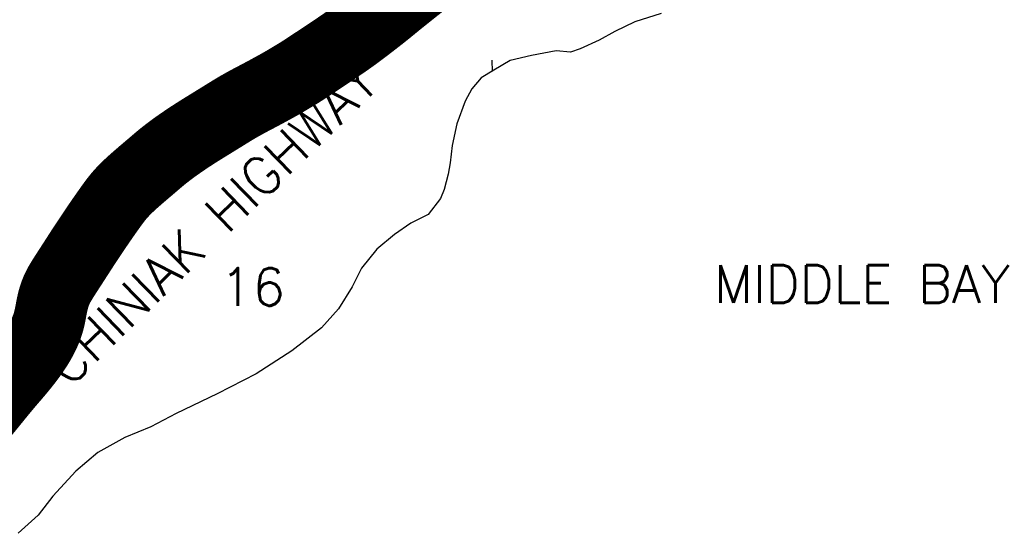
# Model space of a CAD drawing. Header units: feet. Extents: x 18803 to 104580, y -6601 to 116448.
# Tile 52 of 95: x 31304 to 38187, y 100839 to 104433. Entities that reach past the tile are written whole.
import ezdxf

# ---------------------------------------------------------------- set-up
doc = ezdxf.new("R2010")
doc.units = ezdxf.units.FT
doc.header["$LTSCALE"] = 100
doc.header["$MEASUREMENT"] = 0
doc.linetypes.add('DASHED', pattern=[0.75, 0.5, -0.25])
for name, color, linetype in [('ELPC BOLD TITLE SHEET', 3, 'Continuous'), ('ELPC-XIST', 6, 'Continuous'), ('ELRGOV-SECTION', 253, 'DASHED'), ('ET-SEC NUMBS', 253, 'Continuous'), ('ETTS-STREAM AND ROAD NAMES', 3, 'Continuous'), ('ITTW', 253, 'Continuous'), ('SL-VICINITY MAP', 2, 'Continuous')]:
    doc.layers.add(name, color=color, linetype=linetype)
doc.styles.add('L2640', font='simplex.shx', dxfattribs={"height": 264})

msp = doc.modelspace()

# ---------------------------------------------------------------- linework, layer by layer
at = {"layer": 'ELPC BOLD TITLE SHEET', "const_width": 500}
msp.add_lwpolyline([(31053.65767950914, 101680.6186686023), (31060.13676595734, 101688.6264494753), (31060.17904731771, 101688.6785780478), (31070.87832946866, 101701.8369684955), (31070.90456570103, 101701.8691851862), (31081.74086465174, 101715.1551164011), (31081.79500401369, 101715.2212855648), (31083.41470088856, 101717.194655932), (31083.45799221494, 101717.2475330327), (31092.75793256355, 101728.6353190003), (31103.70237215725, 101742.210103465), (31103.79002085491, 101742.3182654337), (31112.59763507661, 101753.1320936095), (31114.94085945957, 101755.9878967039), (31126.18108319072, 101769.7726035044), (31126.19190586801, 101769.7859002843), (31126.20225471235, 101769.7985994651), (31137.53173879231, 101783.7266342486), (31137.54022444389, 101783.7370814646), (31137.54866555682, 101783.7474636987), (31140.95002816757, 101787.9371641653), (31140.96380243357, 101787.9541443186), (31149.03701365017, 101797.9142669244), (31149.03922123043, 101797.916991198), (31149.03981860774, 101797.9177282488), (31160.72861025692, 101812.3441718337), (31160.78789371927, 101812.4170893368), (31167.70194929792, 101820.8921140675), (31167.70571286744, 101820.8967238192), (31167.71027188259, 101820.9023106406), (31172.66366200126, 101826.9679662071), (31172.72700355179, 101827.0452493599), (31184.77793203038, 101841.6952742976), (31184.819879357, 101841.7461471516), (31194.21033027, 101853.1075693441), (31197.05175040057, 101856.5108354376), (31209.49054727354, 101871.4925942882), (31209.60885657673, 101871.6341507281), (31220.96210282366, 101885.1287661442), (31222.3281898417, 101886.7168162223), (31222.34371908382, 101886.7348535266), (31235.3647861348, 101901.8462133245), (31235.36896817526, 101901.8510655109), (31247.77379562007, 101916.2401200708), (31248.62800105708, 101917.2388146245), (31261.98854497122, 101932.7352736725), (31274.91719599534, 101947.8960590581), (31274.93117723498, 101947.9124159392), (31274.94544899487, 101947.9291386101), (31275.41494866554, 101948.4779398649), (31288.82104318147, 101964.353911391), (31288.82462266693, 101964.358152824), (31288.82799570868, 101964.3621480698), (31301.71908651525, 101979.6402162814), (31301.92472648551, 101979.8868345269), (31302.09595819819, 101980.0946376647), (31314.90749539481, 101995.7578288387), (31314.91645482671, 101995.7687764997), (31326.97431918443, 102010.4943818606), (31327.15647686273, 102010.7192467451), (31327.36074681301, 102010.9741411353), (31339.25804207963, 102026.0689278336), (31351.08759352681, 102041.1763528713), (31351.9443962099, 102042.2788645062), (31351.97990865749, 102042.3246606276), (31362.53428406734, 102055.9650535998), (31373.5882591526, 102070.5381033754), (31377.00821623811, 102075.1010618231), (31377.34394365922, 102075.5590702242), (31383.69957923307, 102084.4259973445), (31393.49992852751, 102098.2903445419), (31400.09313878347, 102107.6964623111), (31400.41386696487, 102108.1646382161), (31402.91720738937, 102111.9043042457), (31412.06208085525, 102125.6810963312), (31421.18766975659, 102139.6569710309), (31421.94104324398, 102140.8298468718), (31422.17309432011, 102141.1976025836), (31430.07686584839, 102153.9503492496), (31438.78264193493, 102168.3280452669), (31442.18227972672, 102174.1265536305), (31442.45498878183, 102174.6026682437), (31447.23924783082, 102183.1548438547), (31455.49816029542, 102198.361328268), (31460.3865348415, 102207.6018011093), (31460.64585625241, 102208.1048266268), (31463.53652355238, 102213.8611337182), (31471.3812462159, 102229.7504931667), (31476.4745824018, 102240.3389825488), (31476.82024615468, 102241.0873134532), (31478.9706874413, 102245.9407491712), (31486.02684810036, 102262.4630724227), (31490.51673307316, 102273.3794843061), (31490.89300426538, 102274.3477340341), (31492.62462110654, 102279.0753796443), (31498.44185219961, 102296.0102139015), (31502.67672187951, 102308.819694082), (31502.93883591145, 102309.6575762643), (31503.94818871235, 102313.07631903), (31508.53550965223, 102330.4017857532), (31512.85070990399, 102347.6055135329), (31513.12752263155, 102348.779120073), (31513.28562233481, 102349.4921535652), (31516.4014206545, 102364.495648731), (31519.59725132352, 102380.7997945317), (31521.60933203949, 102391.2432768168), (31521.64612477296, 102391.4381341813), (31522.55410257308, 102396.3466800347), (31522.57122875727, 102396.4383675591), (31525.35530159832, 102411.2001990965), (31525.37255311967, 102411.2908087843), (31528.15228421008, 102425.7543128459), (31528.18457111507, 102425.9195005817), (31529.5516996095, 102432.7989577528), (31531.45755907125, 102441.5617680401), (31531.48911287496, 102441.7049522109), (31535.16970843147, 102458.1911021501), (31535.23105707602, 102458.4593566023), (31538.67041861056, 102473.1480390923), (31539.07223536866, 102474.6071059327), (31539.27123808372, 102475.2936544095), (31543.93277732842, 102490.6051798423), (31544.03887170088, 102490.9454314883), (31548.7434207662, 102505.6836544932), (31548.83400141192, 102505.9621514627), (31550.74743675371, 102511.737518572), (31553.8725304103, 102520.0746162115), (31554.06186502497, 102520.5649506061), (31559.64164975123, 102534.6016558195), (31559.85056217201, 102535.1117715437), (31565.29309396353, 102548.0190352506), (31565.82425835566, 102549.1330904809), (31566.08103358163, 102549.657093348), (31572.84593127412, 102563.0951802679), (31573.03831712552, 102563.4700504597), (31579.94289269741, 102576.669927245), (31580.10694146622, 102576.9787417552), (31584.24849158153, 102584.656572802), (31587.35420684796, 102589.9752405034), (31587.54998120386, 102590.3052549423), (31595.27361273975, 102603.1222445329), (31595.32185146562, 102603.2019929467), (31603.21060680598, 102616.1946913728), (31603.27905879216, 102616.3068406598), (31607.95992166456, 102623.9357340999), (31611.3903115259, 102629.3334331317), (31611.46109395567, 102629.4442406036), (31619.25220321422, 102641.5788279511), (31619.26018211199, 102641.5912764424), (31619.26822206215, 102641.603805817), (31627.2453592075, 102654.0566905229), (31627.2492185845, 102654.062723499), (31627.25483814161, 102654.0714987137), (31633.98468773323, 102664.5913935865), (31635.62387669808, 102667.1309180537), (31635.63888885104, 102667.1542515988), (31635.65392425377, 102667.1775711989), (31644.42942522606, 102680.8321719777), (31644.47600475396, 102680.9044067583), (31653.69018085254, 102695.1459526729), (31653.73897068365, 102695.2211004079), (31660.00103805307, 102704.8326820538), (31660.01267421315, 102704.8504999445), (31660.02316348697, 102704.866587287), (31663.02441063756, 102709.4584279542), (31672.12613628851, 102723.4954519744), (31672.12988755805, 102723.5012360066), (31681.03017271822, 102737.2212364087), (31681.04562258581, 102737.2451331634), (31681.06109049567, 102737.2690042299), (31685.85023801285, 102744.6849413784), (31685.9382243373, 102744.8220689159), (31689.51046036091, 102750.4256444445), (31689.514746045, 102750.4323653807), (31697.74506047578, 102763.3359557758), (31697.81701244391, 102763.4481652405), (31706.19620919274, 102776.4464775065), (31706.22015776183, 102776.4835632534), (31711.02593278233, 102783.9127389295), (31711.0414833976, 102783.9366971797), (31711.05703038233, 102783.9607036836), (31714.74325072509, 102789.6334517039), (31723.50845220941, 102803.2909903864), (31723.52273120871, 102803.3132163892), (31732.62000853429, 102817.4590407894), (31732.65006955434, 102817.5056822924), (31736.59239006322, 102823.6091065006), (31742.06011940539, 102831.9954125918), (31751.80091897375, 102846.83353246), (31751.80090655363, 102846.8335134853), (31761.67768114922, 102861.9300240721), (31761.79026851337, 102862.1007362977), (31762.64559819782, 102863.387305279), (31771.65911175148, 102876.7817278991), (31771.66381857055, 102876.7887312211), (31771.66832215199, 102876.7954238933), (31781.27703663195, 102891.09269029), (31788.99502336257, 102902.7905702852), (31789.0144893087, 102902.8201154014), (31790.74825122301, 102905.4552757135), (31790.79988747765, 102905.5334672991), (31800.32880499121, 102919.9094940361), (31800.37599001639, 102919.9804401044), (31809.9974517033, 102934.3980935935), (31810.00764164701, 102934.413396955), (31810.01800126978, 102934.4289322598), (31815.38051399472, 102942.4883578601), (31819.6089951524, 102948.8780971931), (31829.18133763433, 102963.2912983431), (31829.22453217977, 102963.3561357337), (31838.7425826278, 102977.5991084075), (31838.74462773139, 102977.6021682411), (31842.34532055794, 102982.988565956), (31848.29675606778, 102991.7421438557), (31848.39692618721, 102991.8884586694), (31857.96281395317, 103005.7646149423), (31867.54914830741, 103019.7762943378), (31867.54996087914, 103019.7774800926), (31869.77715057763, 103023.0331751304), (31877.4372937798, 103034.1414398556), (31877.53254227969, 103034.2786677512), (31887.53605813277, 103048.5978506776), (31897.02060974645, 103062.3266607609), (31897.48772047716, 103062.9979593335), (31897.55017967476, 103063.0873413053), (31907.71759499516, 103077.575874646), (31907.74758837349, 103077.6185282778), (31917.99408856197, 103092.1604975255), (31917.99959629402, 103092.168323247), (31918.00549525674, 103092.1766984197), (31923.74907702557, 103100.3406245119), (31923.75475969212, 103100.3486925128), (31923.76033906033, 103100.356619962), (31928.25795236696, 103106.7396492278), (31928.31460329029, 103106.8197416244), (31938.83251571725, 103121.6331399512), (31938.86561529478, 103121.6796543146), (31949.76501697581, 103136.9626141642), (31949.84799017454, 103137.0783212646), (31950.71407004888, 103138.2794837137), (31961.03975031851, 103152.2834581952), (31961.16010483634, 103152.4454338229), (31972.53001406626, 103167.6301394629), (31972.62671065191, 103167.7584988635), (31977.7106836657, 103174.4664742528), (31984.27368918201, 103182.6647079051), (31984.45824803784, 103182.8927452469), (31996.20265690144, 103197.2465190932), (31996.42652553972, 103197.5165688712), (32005.68973095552, 103208.5457024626), (32008.24279856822, 103211.4108201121), (32008.51206665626, 103211.7085769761), (32020.74473892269, 103225.0377487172), (32021.01296376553, 103225.3257971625), (32033.37282132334, 103238.4077125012), (32033.48617930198, 103238.5269747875), (32035.74741940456, 103240.891760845), (32046.15438760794, 103251.3164684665), (32046.32595366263, 103251.4868133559), (32059.18718006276, 103264.1440199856), (32059.36383000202, 103264.3163079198), (32067.51617537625, 103272.1959983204), (32072.48620749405, 103276.8594947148), (32072.65158764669, 103277.0134054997), (32086.29285265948, 103289.6047300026), (32086.43696876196, 103289.736815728), (32100.33108505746, 103302.3812437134), (32100.40470230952, 103302.446039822), (32100.45917096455, 103302.4938573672), (32114.8730981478, 103315.1148594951), (32114.96007726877, 103315.1907037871), (32129.62792193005, 103327.9277460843), (32129.63653354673, 103327.9352425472), (32129.65373199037, 103327.9501862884), (32134.15878252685, 103331.8719941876), (32134.15900263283, 103331.8721850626), (32144.2041720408, 103340.5724100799), (32144.23056635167, 103340.5953574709), (32144.25696560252, 103340.6182513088), (32158.56618538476, 103353.0746060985), (32158.65860663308, 103353.1547023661), (32168.29457829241, 103361.4685906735), (32173.02814133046, 103365.4922355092), (32173.10390312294, 103365.5564012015), (32187.52625562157, 103377.7269153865), (32201.79184186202, 103389.9089123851), (32201.8501940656, 103389.9585994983), (32203.50919663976, 103391.3672090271), (32203.60692617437, 103391.4505877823), (32216.13709125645, 103402.1922346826), (32216.20387031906, 103402.24929403), (32230.51646753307, 103414.4385325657), (32230.52608436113, 103414.4467230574), (32239.01931115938, 103421.6805919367), (32239.11305192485, 103421.7608027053), (32244.74101525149, 103426.5987404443), (32258.50833057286, 103438.5041142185), (32258.65294250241, 103438.6282847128), (32272.40273711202, 103450.350989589), (32272.41545312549, 103450.3618242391), (32274.9539801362, 103452.5234373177), (32286.56429509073, 103462.1860460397), (32286.68583382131, 103462.2866077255), (32301.144965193, 103474.1805206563), (32301.29985538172, 103474.3069961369), (32311.42695819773, 103482.5154806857), (32316.22258124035, 103486.2687166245), (32316.325919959, 103486.3492032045), (32331.74215211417, 103498.2983169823), (32331.80720173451, 103498.3485835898), (32347.53196271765, 103510.4627964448), (32347.64144055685, 103510.5467075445), (32348.84029365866, 103511.4609014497), (32363.74558544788, 103522.6071477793), (32363.8157035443, 103522.6594111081), (32380.11449438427, 103534.7681750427), (32380.20371310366, 103534.8341827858), (32385.90902272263, 103539.0376766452), (32396.84844037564, 103546.867526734), (32396.99704385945, 103546.9731516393), (32414.13171819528, 103559.0675494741), (32414.22371183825, 103559.1322023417), (32422.66695970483, 103565.0404450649), (32431.84199955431, 103571.4003384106), (32431.97933292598, 103571.4949205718), (32450.0976641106, 103583.8924690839), (32450.10603960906, 103583.8982067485), (32450.11428988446, 103583.9038542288), (32458.86220250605, 103589.8989955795), (32468.58342421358, 103596.4442701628), (32468.64832117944, 103596.4878316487), (32487.48286015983, 103609.0916751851), (32487.58479046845, 103609.1595572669), (32495.2802202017, 103614.2598421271), (32495.31063546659, 103614.2798843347), (32495.34091047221, 103614.2999491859), (32506.57969836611, 103621.7056587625), (32506.75094272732, 103621.8175882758), (32525.93236408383, 103634.2533400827), (32526.08637995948, 103634.3524717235), (32532.67685912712, 103638.5637125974), (32545.59897996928, 103646.6895669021), (32545.62168363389, 103646.7038892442), (32545.64443169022, 103646.7182092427), (32565.27472902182, 103659.1149148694), (32565.28527504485, 103659.1215714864), (32571.74710728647, 103663.198264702), (32584.95088022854, 103671.4011027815), (32584.98549557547, 103671.4225728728), (32604.52385909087, 103683.5216300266), (32604.53474863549, 103683.5283832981), (32604.54500265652, 103683.5347361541), (32611.70939856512, 103687.9800802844), (32611.72053381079, 103687.9869784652), (32611.73210249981, 103687.9941527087), (32623.95532875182, 103695.5623728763), (32623.98224847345, 103695.5790198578), (32643.29031322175, 103707.5040393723), (32643.30069013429, 103707.5104577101), (32643.3110743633, 103707.5168743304), (32651.57054049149, 103712.6280231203), (32651.59635452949, 103712.6440168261), (32662.47515551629, 103719.3924284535), (32662.5414083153, 103719.4333987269), (32681.7883214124, 103731.2984034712), (32681.84346528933, 103731.3323095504), (32690.37498547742, 103736.5644431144), (32690.40736958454, 103736.584333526), (32701.10827108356, 103743.1668382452), (32720.50505858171, 103755.1857713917), (32740.05952087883, 103767.3909010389), (32740.12033331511, 103767.4287503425), (32759.76826192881, 103779.6228487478), (32759.78234221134, 103779.631581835), (32764.27998433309, 103782.4194015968), (32778.87778246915, 103791.3903158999), (32778.88309546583, 103791.3935831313), (32778.88742290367, 103791.3962430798), (32797.31064711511, 103802.7283599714), (32797.44982189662, 103802.8134065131), (32800.72547070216, 103804.8019528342), (32815.64099333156, 103813.6420452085), (32815.75647414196, 103813.7101102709), (32834.66416146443, 103824.7927293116), (32834.87948767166, 103824.9176361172), (32839.39301949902, 103827.5086371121), (32854.37612349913, 103835.9923793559), (32854.53165124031, 103836.0797793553), (32874.1445489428, 103847.0180916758), (32874.20860579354, 103847.053706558), (32879.40866821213, 103849.9359436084), (32893.88771708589, 103857.80843421), (32893.9111221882, 103857.8211456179), (32913.78326526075, 103868.6016361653), (32913.94991704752, 103868.6913195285), (32919.51256186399, 103871.6607689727), (32934.14532907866, 103879.3328492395), (32934.15318157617, 103879.3369648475), (32954.60800571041, 103890.0536755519), (32959.36650855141, 103892.5778244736), (32959.3805996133, 103892.5852837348), (32959.39488157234, 103892.5928543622), (32975.13101089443, 103900.9172748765), (32975.13574525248, 103900.919779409), (32994.98604607, 103911.4210260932), (32994.9970516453, 103911.4268451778), (32999.03062107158, 103913.5584149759), (32999.1403866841, 103913.6167346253), (33014.16190993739, 103921.6407937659), (33032.76731821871, 103931.7034437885), (33038.36274692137, 103934.7695268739), (33038.38247723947, 103934.7803487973), (33051.15071312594, 103941.7903947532), (33051.17746293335, 103941.8050615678), (33069.54981519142, 103951.8652166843), (33069.63110798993, 103951.9095491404), (33076.82096156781, 103955.8145002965), (33076.99607102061, 103955.9104486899), (33087.96894724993, 103961.9758941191), (33087.97579810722, 103961.9796849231), (33087.98243805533, 103961.983356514), (33106.33051070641, 103972.1394076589), (33106.34325487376, 103972.1464907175), (33106.3714446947, 103972.1621107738), (33114.64250785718, 103976.7591155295), (33124.72068542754, 103982.4746043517), (33143.00151197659, 103992.9568401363), (33151.58754778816, 103997.9461405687), (33151.68792102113, 103998.0047520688), (33161.20667316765, 104003.5901708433), (33161.22212383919, 104003.5992574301), (33161.23765157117, 104003.6083756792), (33179.24137475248, 104014.204357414), (33187.78054785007, 104019.2975542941), (33187.81934214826, 104019.3207364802), (33197.04373524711, 104024.8432239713), (33197.05244976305, 104024.8484476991), (33197.0610071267, 104024.8535729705), (33214.76942828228, 104035.4729173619), (33214.78309141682, 104035.4811271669), (33214.79665766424, 104035.4892679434), (33223.2048656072, 104040.5449123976), (33223.3107863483, 104040.6089297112), (33232.50795601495, 104046.1963095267), (33232.52319420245, 104046.2055884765), (33232.54003054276, 104046.2158248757), (33250.16517793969, 104056.9561592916), (33250.19563451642, 104056.9748019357), (33250.22620271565, 104056.9934573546), (33260.09585782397, 104063.0438114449), (33260.40989587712, 104063.2393029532), (33267.67999528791, 104067.8346206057), (33284.96595993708, 104078.9013628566), (33285.00444218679, 104078.9259543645), (33298.96679022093, 104087.8319213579), (33299.1595073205, 104087.9559838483), (33302.20295702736, 104089.9332653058), (33319.15712536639, 104101.0458938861), (33335.96144529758, 104112.2345367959), (33339.47009718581, 104114.5925239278), (33339.49903303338, 104114.6118910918), (33339.52791093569, 104114.6312715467), (33352.92475665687, 104123.5857940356), (33352.99829372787, 104123.6347787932), (33370.13077815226, 104135.0079793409), (33370.18761071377, 104135.0456068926), (33380.03833218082, 104141.5502271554), (33380.07588413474, 104141.5750669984), (33387.40423396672, 104146.4311109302), (33387.41702090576, 104146.4395991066), (33387.42962970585, 104146.4479591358), (33404.5919355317, 104157.8472415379), (33404.62296510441, 104157.8679415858), (33404.65418605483, 104157.8887090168), (33419.72658764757, 104167.9582836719), (33419.74305913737, 104167.9692958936), (33421.87896250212, 104169.3983283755), (33421.90825074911, 104169.417896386), (33439.29424996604, 104181.0175589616), (33439.33207635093, 104181.0427515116), (33456.93402220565, 104192.744968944), (33456.94776125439, 104192.7541207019), (33456.96170625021, 104192.7633976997), (33458.11442100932, 104193.531751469), (33458.13526938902, 104193.5456611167), (33474.7143801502, 104204.6175774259), (33474.75945871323, 104204.6476191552), (33492.59653032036, 104216.5099767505), (33492.70140467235, 104216.5793873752), (33495.84054163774, 104218.6470146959), (33495.8437237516, 104218.6491109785), (33510.22869283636, 104228.1270775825), (33527.86967477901, 104240.1369803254), (33533.61794852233, 104244.0968830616), (33533.68624591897, 104244.1440800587), (33545.73314304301, 104252.4952455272), (33563.56503355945, 104264.6289705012), (33563.59305894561, 104264.6480960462), (33563.60694861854, 104264.6575473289), (33572.22012030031, 104270.5412703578), (33572.31480386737, 104270.6062341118), (33581.20173352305, 104276.7305375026), (33598.58298226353, 104288.7873924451), (33611.30385876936, 104297.7351695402), (33611.52305612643, 104297.8909433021), (33615.73919183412, 104300.9179929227), (33632.72552298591, 104313.1910569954), (33632.89441785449, 104313.3121283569), (33649.87404212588, 104325.3879296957), (33650.21710884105, 104325.6383473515), (33650.45599226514, 104325.81466382), (33666.49475767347, 104337.7843466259), (33683.02712021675, 104350.28669144), (33683.07589295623, 104350.3234924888), (33689.02002328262, 104354.7985361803), (33689.10061537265, 104354.8594368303), (33699.63695951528, 104362.8511104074), (33699.64599091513, 104362.8579691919), (33699.65507207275, 104362.8648600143), (33716.27113288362, 104375.4889321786), (33716.29085890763, 104375.5039600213), (33716.31071242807, 104375.5190575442), (33727.81689464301, 104384.2927959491), (33727.82193468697, 104384.2966400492), (33733.03612677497, 104388.2745689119), (33750.02902231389, 104401.3585296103), (33750.08763340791, 104401.4035371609), (33766.13804729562, 104413.6955970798), (33766.1939578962, 104413.7385250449), (33767.61457959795, 104414.8320573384), (33785.37801730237, 104428.5940803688), (33785.38754540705, 104428.6014720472), (33785.397770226, 104428.6093972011), (33803.54268478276, 104442.69190323), (33803.5436601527, 104442.6926604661), (33803.54658325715, 104442.694929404), (33804.0560987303, 104443.0905234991), (33804.12058190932, 104443.1407377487), (33821.86002704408, 104456.9957961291), (33840.33947339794, 104471.5681657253), (33842.38264304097, 104473.1972004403), (33842.60700338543, 104473.3779643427), (33858.63791914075, 104486.4292633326), (33858.70031909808, 104486.4799180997), (33876.92620495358, 104501.2323820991), (33882.21043260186, 104505.5383203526), (33882.22789137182, 104505.5525128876), (33882.24507564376, 104505.566504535), (33894.9549252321, 104515.8901429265), (33894.98220150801, 104515.9123824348), (33895.00946106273, 104515.9345523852), (33913.04937575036, 104530.6619163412), (33923.10817520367, 104538.9278785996), (33923.11934013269, 104538.9370392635), (33923.1304146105, 104538.9461351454), (33931.20287482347, 104545.5660106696), (33931.28246702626, 104545.63103769), (33949.46400037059, 104560.4299834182), (33949.47825088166, 104560.4415749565), (33963.58649387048, 104571.9097549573), (33963.5969364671, 104571.918230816), (33963.60744557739, 104571.9267691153), (33967.65023139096, 104575.2065059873), (33967.71563768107, 104575.2594031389), (33985.76168951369, 104589.8088458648), (33985.84412599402, 104589.8750506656), (34003.3019007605, 104603.8407895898), (34003.31240112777, 104603.8491770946), (34003.32292199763, 104603.8575893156), (34003.9222228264, 104604.3360348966), (34003.93089906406, 104604.3429703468), (34003.93958738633, 104604.3499098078), (34021.84866165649, 104618.6714717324), (34021.87417640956, 104618.6919736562), (34021.89967796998, 104618.7123669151), (34039.63564713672, 104632.9638858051), (34039.73563327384, 104633.0438506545), (34041.57254052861, 104634.5060297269), (34057.5342435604, 104647.1009211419), (34057.57884165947, 104647.1360388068), (34075.41146924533, 104661.1486248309), (34075.44217934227, 104661.1727215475), (34078.58801936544, 104663.6375940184), (34078.60527826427, 104663.6510842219), (34078.62241353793, 104663.6644993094), (34093.35209678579, 104675.1684728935), (34093.42838770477, 104675.227845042), (34111.44133103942, 104689.1962586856)], dxfattribs=at)
at = {"layer": 'ELPC-XIST'}
msp.add_lwpolyline([(31302.09595819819, 101980.0946376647), (31314.90749539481, 101995.7578288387), (31314.91645482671, 101995.7687764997), (31326.97431918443, 102010.4943818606), (31327.15647686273, 102010.7192467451), (31327.36074681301, 102010.9741411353), (31339.25804207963, 102026.0689278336), (31351.08759352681, 102041.1763528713), (31351.9443962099, 102042.2788645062), (31351.97990865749, 102042.3246606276), (31362.53428406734, 102055.9650535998), (31373.5882591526, 102070.5381033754), (31377.00821623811, 102075.1010618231), (31377.34394365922, 102075.5590702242), (31383.69957923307, 102084.4259973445), (31393.49992852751, 102098.2903445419), (31400.09313878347, 102107.6964623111), (31400.41386696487, 102108.1646382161), (31402.91720738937, 102111.9043042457), (31412.06208085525, 102125.6810963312), (31421.18766975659, 102139.6569710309), (31421.94104324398, 102140.8298468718), (31422.17309432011, 102141.1976025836), (31430.07686584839, 102153.9503492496), (31438.78264193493, 102168.3280452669), (31442.18227972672, 102174.1265536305), (31442.45498878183, 102174.6026682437), (31447.23924783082, 102183.1548438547), (31455.49816029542, 102198.361328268), (31460.3865348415, 102207.6018011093), (31460.64585625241, 102208.1048266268), (31463.53652355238, 102213.8611337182), (31471.3812462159, 102229.7504931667), (31476.4745824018, 102240.3389825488), (31476.82024615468, 102241.0873134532), (31478.9706874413, 102245.9407491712), (31486.02684810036, 102262.4630724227), (31490.51673307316, 102273.3794843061), (31490.89300426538, 102274.3477340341), (31492.62462110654, 102279.0753796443), (31498.44185219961, 102296.0102139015), (31502.67672187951, 102308.819694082), (31502.93883591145, 102309.6575762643), (31503.94818871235, 102313.07631903), (31508.53550965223, 102330.4017857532), (31512.85070990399, 102347.6055135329), (31513.12752263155, 102348.779120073), (31513.28562233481, 102349.4921535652), (31516.4014206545, 102364.495648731), (31519.59725132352, 102380.7997945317), (31521.60933203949, 102391.2432768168), (31521.64612477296, 102391.4381341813), (31522.55410257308, 102396.3466800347), (31522.57122875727, 102396.4383675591), (31525.35530159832, 102411.2001990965), (31525.37255311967, 102411.2908087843), (31528.15228421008, 102425.7543128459), (31528.18457111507, 102425.9195005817), (31529.5516996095, 102432.7989577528), (31531.45755907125, 102441.5617680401), (31531.48911287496, 102441.7049522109), (31535.16970843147, 102458.1911021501), (31535.23105707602, 102458.4593566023), (31538.67041861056, 102473.1480390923), (31539.07223536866, 102474.6071059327), (31539.27123808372, 102475.2936544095), (31543.93277732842, 102490.6051798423), (31544.03887170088, 102490.9454314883), (31548.7434207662, 102505.6836544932), (31548.83400141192, 102505.9621514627), (31550.74743675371, 102511.737518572), (31553.8725304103, 102520.0746162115), (31554.06186502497, 102520.5649506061), (31559.64164975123, 102534.6016558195), (31559.85056217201, 102535.1117715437), (31565.29309396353, 102548.0190352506), (31565.82425835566, 102549.1330904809), (31566.08103358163, 102549.657093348), (31572.84593127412, 102563.0951802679), (31573.03831712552, 102563.4700504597), (31579.94289269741, 102576.669927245), (31580.10694146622, 102576.9787417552), (31584.24849158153, 102584.656572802), (31587.35420684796, 102589.9752405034), (31587.54998120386, 102590.3052549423), (31595.27361273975, 102603.1222445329), (31595.32185146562, 102603.2019929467), (31603.21060680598, 102616.1946913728), (31603.27905879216, 102616.3068406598), (31607.95992166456, 102623.9357340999), (31611.3903115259, 102629.3334331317), (31611.46109395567, 102629.4442406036), (31619.25220321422, 102641.5788279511), (31619.26018211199, 102641.5912764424), (31619.26822206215, 102641.603805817), (31627.2453592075, 102654.0566905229), (31627.2492185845, 102654.062723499), (31627.25483814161, 102654.0714987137), (31633.98468773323, 102664.5913935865), (31635.62387669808, 102667.1309180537), (31635.63888885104, 102667.1542515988), (31635.65392425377, 102667.1775711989), (31644.42942522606, 102680.8321719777), (31644.47600475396, 102680.9044067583), (31653.69018085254, 102695.1459526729), (31653.73897068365, 102695.2211004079), (31660.00103805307, 102704.8326820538), (31660.01267421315, 102704.8504999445), (31660.02316348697, 102704.866587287), (31663.02441063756, 102709.4584279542), (31672.12613628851, 102723.4954519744), (31672.12988755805, 102723.5012360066), (31681.03017271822, 102737.2212364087), (31681.04562258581, 102737.2451331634), (31681.06109049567, 102737.2690042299), (31685.85023801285, 102744.6849413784), (31685.9382243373, 102744.8220689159), (31689.51046036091, 102750.4256444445), (31689.514746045, 102750.4323653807), (31697.74506047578, 102763.3359557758), (31697.81701244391, 102763.4481652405), (31706.19620919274, 102776.4464775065), (31706.22015776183, 102776.4835632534), (31711.02593278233, 102783.9127389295), (31711.0414833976, 102783.9366971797), (31711.05703038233, 102783.9607036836), (31714.74325072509, 102789.6334517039), (31723.50845220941, 102803.2909903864), (31723.52273120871, 102803.3132163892), (31732.62000853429, 102817.4590407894), (31732.65006955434, 102817.5056822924), (31736.59239006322, 102823.6091065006), (31742.06011940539, 102831.9954125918), (31751.80091897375, 102846.83353246), (31751.80090655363, 102846.8335134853), (31761.67768114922, 102861.9300240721), (31761.79026851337, 102862.1007362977), (31762.64559819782, 102863.387305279), (31771.65911175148, 102876.7817278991), (31771.66381857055, 102876.7887312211), (31771.66832215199, 102876.7954238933), (31781.27703663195, 102891.09269029), (31788.99502336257, 102902.7905702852), (31789.0144893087, 102902.8201154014), (31790.74825122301, 102905.4552757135), (31790.79988747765, 102905.5334672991), (31800.32880499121, 102919.9094940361), (31800.37599001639, 102919.9804401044), (31809.9974517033, 102934.3980935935), (31810.00764164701, 102934.413396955), (31810.01800126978, 102934.4289322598), (31815.38051399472, 102942.4883578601), (31819.6089951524, 102948.8780971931), (31829.18133763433, 102963.2912983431), (31829.22453217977, 102963.3561357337), (31838.7425826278, 102977.5991084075), (31838.74462773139, 102977.6021682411), (31842.34532055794, 102982.988565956), (31848.29675606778, 102991.7421438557), (31848.39692618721, 102991.8884586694), (31857.96281395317, 103005.7646149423), (31867.54914830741, 103019.7762943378), (31867.54996087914, 103019.7774800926), (31869.77715057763, 103023.0331751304), (31877.4372937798, 103034.1414398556), (31877.53254227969, 103034.2786677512), (31887.53605813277, 103048.5978506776), (31897.02060974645, 103062.3266607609), (31897.48772047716, 103062.9979593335), (31897.55017967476, 103063.0873413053), (31907.71759499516, 103077.575874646), (31907.74758837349, 103077.6185282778), (31917.99408856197, 103092.1604975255), (31917.99959629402, 103092.168323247), (31918.00549525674, 103092.1766984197), (31923.74907702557, 103100.3406245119), (31923.75475969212, 103100.3486925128), (31923.76033906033, 103100.356619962), (31928.25795236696, 103106.7396492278), (31928.31460329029, 103106.8197416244), (31938.83251571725, 103121.6331399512), (31938.86561529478, 103121.6796543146), (31949.76501697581, 103136.9626141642), (31949.84799017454, 103137.0783212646), (31950.71407004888, 103138.2794837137), (31961.03975031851, 103152.2834581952), (31961.16010483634, 103152.4454338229), (31972.53001406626, 103167.6301394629), (31972.62671065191, 103167.7584988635), (31977.7106836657, 103174.4664742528), (31984.27368918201, 103182.6647079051), (31984.45824803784, 103182.8927452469), (31996.20265690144, 103197.2465190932), (31996.42652553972, 103197.5165688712), (32005.68973095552, 103208.5457024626), (32008.24279856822, 103211.4108201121), (32008.51206665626, 103211.7085769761), (32020.74473892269, 103225.0377487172), (32021.01296376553, 103225.3257971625), (32033.37282132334, 103238.4077125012), (32033.48617930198, 103238.5269747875), (32035.74741940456, 103240.891760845), (32046.15438760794, 103251.3164684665), (32046.32595366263, 103251.4868133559), (32059.18718006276, 103264.1440199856), (32059.36383000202, 103264.3163079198), (32067.51617537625, 103272.1959983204), (32072.48620749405, 103276.8594947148), (32072.65158764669, 103277.0134054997), (32086.29285265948, 103289.6047300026), (32086.43696876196, 103289.736815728), (32100.33108505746, 103302.3812437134), (32100.40470230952, 103302.446039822), (32100.45917096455, 103302.4938573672), (32114.8730981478, 103315.1148594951), (32114.96007726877, 103315.1907037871), (32129.62792193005, 103327.9277460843), (32129.63653354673, 103327.9352425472), (32129.65373199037, 103327.9501862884), (32134.15878252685, 103331.8719941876), (32134.15900263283, 103331.8721850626), (32144.2041720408, 103340.5724100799), (32144.23056635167, 103340.5953574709), (32144.25696560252, 103340.6182513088), (32158.56618538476, 103353.0746060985), (32158.65860663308, 103353.1547023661), (32168.29457829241, 103361.4685906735), (32173.02814133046, 103365.4922355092), (32173.10390312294, 103365.5564012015), (32187.52625562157, 103377.7269153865), (32201.79184186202, 103389.9089123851), (32201.8501940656, 103389.9585994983), (32203.50919663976, 103391.3672090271), (32203.60692617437, 103391.4505877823), (32216.13709125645, 103402.1922346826), (32216.20387031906, 103402.24929403), (32230.51646753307, 103414.4385325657), (32230.52608436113, 103414.4467230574), (32239.01931115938, 103421.6805919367), (32239.11305192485, 103421.7608027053), (32244.74101525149, 103426.5987404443), (32258.50833057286, 103438.5041142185), (32258.65294250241, 103438.6282847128), (32272.40273711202, 103450.350989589), (32272.41545312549, 103450.3618242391), (32274.9539801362, 103452.5234373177), (32286.56429509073, 103462.1860460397), (32286.68583382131, 103462.2866077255), (32301.144965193, 103474.1805206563), (32301.29985538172, 103474.3069961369), (32311.42695819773, 103482.5154806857), (32316.22258124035, 103486.2687166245), (32316.325919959, 103486.3492032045), (32331.74215211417, 103498.2983169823), (32331.80720173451, 103498.3485835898), (32347.53196271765, 103510.4627964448), (32347.64144055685, 103510.5467075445), (32348.84029365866, 103511.4609014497), (32363.74558544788, 103522.6071477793), (32363.8157035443, 103522.6594111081), (32380.11449438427, 103534.7681750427), (32380.20371310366, 103534.8341827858), (32385.90902272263, 103539.0376766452), (32396.84844037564, 103546.867526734), (32396.99704385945, 103546.9731516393), (32414.13171819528, 103559.0675494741), (32414.22371183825, 103559.1322023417), (32422.66695970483, 103565.0404450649), (32431.84199955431, 103571.4003384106), (32431.97933292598, 103571.4949205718), (32450.0976641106, 103583.8924690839), (32450.10603960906, 103583.8982067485), (32450.11428988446, 103583.9038542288), (32458.86220250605, 103589.8989955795), (32468.58342421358, 103596.4442701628), (32468.64832117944, 103596.4878316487), (32487.48286015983, 103609.0916751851), (32487.58479046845, 103609.1595572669), (32495.2802202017, 103614.2598421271), (32495.31063546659, 103614.2798843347), (32495.34091047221, 103614.2999491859), (32506.57969836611, 103621.7056587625), (32506.75094272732, 103621.8175882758), (32525.93236408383, 103634.2533400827), (32526.08637995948, 103634.3524717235), (32532.67685912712, 103638.5637125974), (32545.59897996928, 103646.6895669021), (32545.62168363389, 103646.7038892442), (32545.64443169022, 103646.7182092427), (32565.27472902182, 103659.1149148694), (32565.28527504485, 103659.1215714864), (32571.74710728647, 103663.198264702), (32584.95088022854, 103671.4011027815), (32584.98549557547, 103671.4225728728), (32604.52385909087, 103683.5216300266), (32604.53474863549, 103683.5283832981), (32604.54500265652, 103683.5347361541), (32611.70939856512, 103687.9800802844), (32611.72053381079, 103687.9869784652), (32611.73210249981, 103687.9941527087), (32623.95532875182, 103695.5623728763), (32623.98224847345, 103695.5790198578), (32643.29031322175, 103707.5040393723), (32643.30069013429, 103707.5104577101), (32643.3110743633, 103707.5168743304), (32651.57054049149, 103712.6280231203), (32651.59635452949, 103712.6440168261), (32662.47515551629, 103719.3924284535), (32662.5414083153, 103719.4333987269), (32681.7883214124, 103731.2984034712), (32681.84346528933, 103731.3323095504), (32690.37498547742, 103736.5644431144), (32690.40736958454, 103736.584333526), (32701.10827108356, 103743.1668382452), (32720.50505858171, 103755.1857713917), (32740.05952087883, 103767.3909010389), (32740.12033331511, 103767.4287503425), (32759.76826192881, 103779.6228487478), (32759.78234221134, 103779.631581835), (32764.27998433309, 103782.4194015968), (32778.87778246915, 103791.3903158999), (32778.88309546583, 103791.3935831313), (32778.88742290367, 103791.3962430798), (32797.31064711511, 103802.7283599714), (32797.44982189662, 103802.8134065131), (32800.72547070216, 103804.8019528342), (32815.64099333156, 103813.6420452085), (32815.75647414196, 103813.7101102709), (32834.66416146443, 103824.7927293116), (32834.87948767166, 103824.9176361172), (32839.39301949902, 103827.5086371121), (32854.37612349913, 103835.9923793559), (32854.53165124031, 103836.0797793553), (32874.1445489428, 103847.0180916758), (32874.20860579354, 103847.053706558), (32879.40866821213, 103849.9359436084), (32893.88771708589, 103857.80843421), (32893.9111221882, 103857.8211456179), (32913.78326526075, 103868.6016361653), (32913.94991704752, 103868.6913195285), (32919.51256186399, 103871.6607689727), (32934.14532907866, 103879.3328492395), (32934.15318157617, 103879.3369648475), (32954.60800571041, 103890.0536755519), (32959.36650855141, 103892.5778244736), (32959.3805996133, 103892.5852837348), (32959.39488157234, 103892.5928543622), (32975.13101089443, 103900.9172748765), (32975.13574525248, 103900.919779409), (32994.98604607, 103911.4210260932), (32994.9970516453, 103911.4268451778), (32999.03062107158, 103913.5584149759), (32999.1403866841, 103913.6167346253), (33014.16190993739, 103921.6407937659), (33032.76731821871, 103931.7034437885), (33038.36274692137, 103934.7695268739), (33038.38247723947, 103934.7803487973), (33051.15071312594, 103941.7903947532), (33051.17746293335, 103941.8050615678), (33069.54981519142, 103951.8652166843), (33069.63110798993, 103951.9095491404), (33076.82096156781, 103955.8145002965), (33076.99607102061, 103955.9104486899), (33087.96894724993, 103961.9758941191), (33087.97579810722, 103961.9796849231), (33087.98243805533, 103961.983356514), (33106.33051070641, 103972.1394076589), (33106.34325487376, 103972.1464907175), (33106.3714446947, 103972.1621107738), (33114.64250785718, 103976.7591155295), (33124.72068542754, 103982.4746043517), (33143.00151197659, 103992.9568401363), (33151.58754778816, 103997.9461405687), (33151.68792102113, 103998.0047520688), (33161.20667316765, 104003.5901708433), (33161.22212383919, 104003.5992574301), (33161.23765157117, 104003.6083756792), (33179.24137475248, 104014.204357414), (33187.78054785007, 104019.2975542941), (33187.81934214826, 104019.3207364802), (33197.04373524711, 104024.8432239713), (33197.05244976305, 104024.8484476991), (33197.0610071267, 104024.8535729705), (33214.76942828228, 104035.4729173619), (33214.78309141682, 104035.4811271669), (33214.79665766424, 104035.4892679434), (33223.2048656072, 104040.5449123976), (33223.3107863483, 104040.6089297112), (33232.50795601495, 104046.1963095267), (33232.52319420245, 104046.2055884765), (33232.54003054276, 104046.2158248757), (33250.16517793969, 104056.9561592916), (33250.19563451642, 104056.9748019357), (33250.22620271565, 104056.9934573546), (33260.09585782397, 104063.0438114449), (33260.40989587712, 104063.2393029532), (33267.67999528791, 104067.8346206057), (33284.96595993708, 104078.9013628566), (33285.00444218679, 104078.9259543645), (33298.96679022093, 104087.8319213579), (33299.1595073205, 104087.9559838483), (33302.20295702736, 104089.9332653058), (33319.15712536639, 104101.0458938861), (33335.96144529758, 104112.2345367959), (33339.47009718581, 104114.5925239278), (33339.49903303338, 104114.6118910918), (33339.52791093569, 104114.6312715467), (33352.92475665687, 104123.5857940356), (33352.99829372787, 104123.6347787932), (33370.13077815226, 104135.0079793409), (33370.18761071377, 104135.0456068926), (33380.03833218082, 104141.5502271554), (33380.07588413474, 104141.5750669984), (33387.40423396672, 104146.4311109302), (33387.41702090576, 104146.4395991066), (33387.42962970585, 104146.4479591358), (33404.5919355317, 104157.8472415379), (33404.62296510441, 104157.8679415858), (33404.65418605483, 104157.8887090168), (33419.72658764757, 104167.9582836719), (33419.74305913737, 104167.9692958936), (33421.87896250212, 104169.3983283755), (33421.90825074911, 104169.417896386), (33439.29424996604, 104181.0175589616), (33439.33207635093, 104181.0427515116), (33456.93402220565, 104192.744968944), (33456.94776125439, 104192.7541207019), (33456.96170625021, 104192.7633976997), (33458.11442100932, 104193.531751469), (33458.13526938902, 104193.5456611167), (33474.7143801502, 104204.6175774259), (33474.75945871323, 104204.6476191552), (33492.59653032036, 104216.5099767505), (33492.70140467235, 104216.5793873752), (33495.84054163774, 104218.6470146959), (33495.8437237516, 104218.6491109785), (33510.22869283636, 104228.1270775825), (33527.86967477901, 104240.1369803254), (33533.61794852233, 104244.0968830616), (33533.68624591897, 104244.1440800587), (33545.73314304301, 104252.4952455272), (33563.56503355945, 104264.6289705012), (33563.59305894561, 104264.6480960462), (33563.60694861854, 104264.6575473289), (33572.22012030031, 104270.5412703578), (33572.31480386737, 104270.6062341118), (33581.20173352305, 104276.7305375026), (33598.58298226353, 104288.7873924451), (33611.30385876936, 104297.7351695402), (33611.52305612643, 104297.8909433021), (33615.73919183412, 104300.9179929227), (33632.72552298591, 104313.1910569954), (33632.89441785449, 104313.3121283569), (33649.87404212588, 104325.3879296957), (33650.21710884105, 104325.6383473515), (33650.45599226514, 104325.81466382), (33666.49475767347, 104337.7843466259), (33683.02712021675, 104350.28669144), (33683.07589295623, 104350.3234924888), (33689.02002328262, 104354.7985361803), (33689.10061537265, 104354.8594368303), (33699.63695951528, 104362.8511104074), (33699.64599091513, 104362.8579691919), (33699.65507207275, 104362.8648600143), (33716.27113288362, 104375.4889321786), (33716.29085890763, 104375.5039600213), (33716.31071242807, 104375.5190575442), (33727.81689464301, 104384.2927959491), (33727.82193468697, 104384.2966400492), (33733.03612677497, 104388.2745689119), (33750.02902231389, 104401.3585296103), (33750.08763340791, 104401.4035371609), (33766.13804729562, 104413.6955970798), (33766.1939578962, 104413.7385250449), (33767.61457959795, 104414.8320573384), (33785.37801730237, 104428.5940803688), (33785.38754540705, 104428.6014720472), (33785.397770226, 104428.6093972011), (33803.54268478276, 104442.69190323)], dxfattribs=at)
at = {"layer": 'ELRGOV-SECTION', "ltscale": 50}
msp.add_line((34342.12000546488, 115396.0110712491), (34606.00614953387, 104071.669216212), dxfattribs=at)
at = {"layer": 'SL-VICINITY MAP'}
msp.add_lwpolyline([(35787.87648477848, 104477.4246032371), (35604.5528379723, 104418.980285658), (35463.62496883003, 104351.3085255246), (35354.19290466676, 104290.6568506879), (35223.4048277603, 104229.6948196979), (35155.07781490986, 104205.7335534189), (35054.65010707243, 104214.1176472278), (34881.24581983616, 104182.0669733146), (34734.06754455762, 104147.1162424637), (34619.38362348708, 104079.8258723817), (34531.1794196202, 104026.0450639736), (34464.20567569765, 103949.6044828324), (34419.09182007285, 103863.6380214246), (34359.87090706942, 103705.2804500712), (34326.60176501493, 103553.8623953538), (34313.80030280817, 103432.2724640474), (34300.1822521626, 103353.3260879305), (34271.44372608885, 103244.629296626), (34246.49923860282, 103181.9242507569), (34159.3499919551, 103069.097419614), (34039.22351895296, 103008.2903283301), (33925.30591291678, 102931.1675357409), (33801.10809302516, 102827.6458553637), (33693.70899954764, 102694.8376254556), (33628.36583285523, 102562.6405730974), (33531.75036114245, 102410.3019381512), (33413.91929830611, 102277.3421057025), (33206.45288363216, 102116.8301573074), (32957.16017671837, 101955.7103685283), (32685.66773062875, 101813.9550801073), (32398.49759285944, 101678.5343283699), (32221.43922101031, 101584.088011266), (32038.35394298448, 101509.2412261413), (31850.61296382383, 101404.7961051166), (31696.40125582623, 101273.2405785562), (31536.16778524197, 101098.3572899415), (31433.91906657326, 100965.6239078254), (31294.66944841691, 100838.9151829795)], dxfattribs=at)

# ---------------------------------------------------------------- texts
at = {"layer": 'ET-SEC NUMBS', "style": 'L2640'}
msp.add_text('16', height=264, dxfattribs=at).set_placement((32705.73456322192, 102431.2209883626))
at = {"layer": 'ETTS-STREAM AND ROAD NAMES', "style": 'L2640'}
msp.add_text('CHINIAK HIGHWAY', height=264, rotation=44.12429646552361, dxfattribs=at).set_placement((31651.58516700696, 101854.7007420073))
at = {"layer": 'ITTW', "style": 'L2640'}
msp.add_text('MIDDLE BAY', height=264, dxfattribs=at).set_placement((36158.0656762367, 102451.2966803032))

doc.saveas('drawing.dxf')
